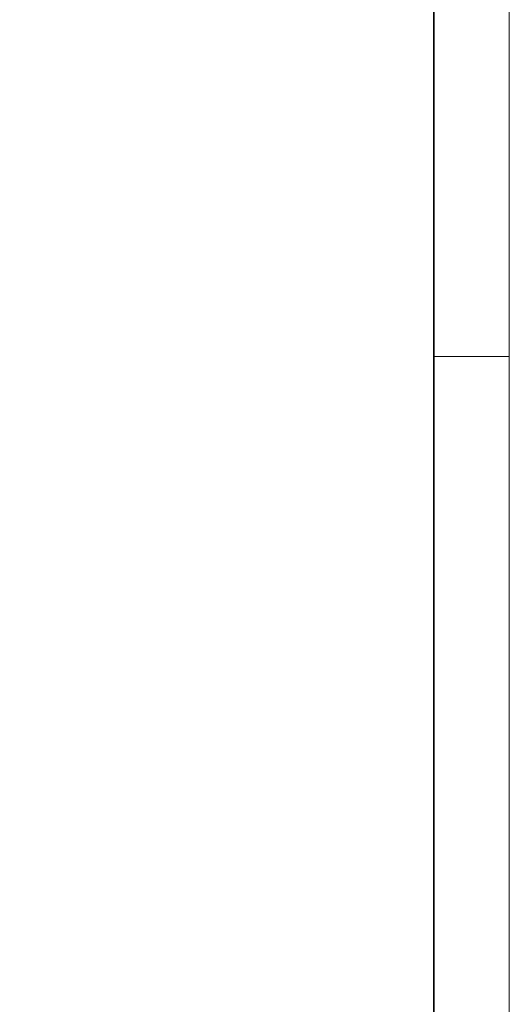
# Model space of a CAD drawing. Extents: x -620 to 300, y 62 to 1107.
# Tile 141 of 256: x 268 to 300, y 614 to 679. Entities that reach past the tile are written whole.
import ezdxf
from ezdxf.lldxf.tags import DXFTag

# ---------------------------------------------------------------- set-up
doc = ezdxf.new("R2010")
doc.units = 0
doc.layers.get('0').update_dxf_attribs({"lineweight": 35})
doc.layers.add('E_Detail_Beschriftung', color=7, linetype='Continuous', lineweight=13, true_color=0x009900)
doc.layers.add('iwb_Plankopf Rahmen', color=7, linetype='Continuous', lineweight=35)
doc.styles.get("Standard").update_dxf_attribs({"font": 'ARIALN.TTF'})
tags = doc.linetypes.add('grob', pattern=[14, 3, -8, 3]).pattern_tags.tags
tags[8:9] = [DXFTag(74, 4), DXFTag(75, 0), DXFTag(340, '0'), DXFTag(46, 0.0), DXFTag(50, 0.0), DXFTag(44, 0.0), DXFTag(45, 0.0)]
tags[6:7] = [DXFTag(74, 4), DXFTag(75, 0), DXFTag(340, '0'), DXFTag(46, 0.0), DXFTag(50, 0.0), DXFTag(44, 0.0), DXFTag(45, 0.0)]
tags[4:5] = [DXFTag(74, 4), DXFTag(75, 0), DXFTag(340, '0'), DXFTag(46, 0.0), DXFTag(50, 0.0), DXFTag(44, 0.0), DXFTag(45, 0.0)]

# ---------------------------------------------------------------- blocks, each defined once
blk = doc.blocks.new('Referenz-A06G9G0Z8I')
at = {"layer": 'E_Detail_Beschriftung', "linetype": 'Continuous', "ltscale": 0.13, "insert": (259.269, 654.853), "char_height": 1.4, "attachment_point": 1}
blk.add_mtext('{\\fArial Narrow;Stahlbeton}', dxfattribs=at)

msp = doc.modelspace()

# ---------------------------------------------------------------- linework, layer by layer
at = {"layer": 'iwb_Plankopf Rahmen', "color": 8, "linetype": 'grob', "lineweight": 5, "ltscale": 0.13, "true_color": 0x808080}
msp.add_line((300.353, 656.433), (295.353, 656.433), dxfattribs=at)
at = {"layer": 'iwb_Plankopf Rahmen', "color": 8, "lineweight": 13, "ltscale": 0.13, "true_color": 0x808080}
msp.add_lwpolyline([(300.353, 62.433), (-619.647, 62.433), (-619.647, 1107.433), (300.353, 1107.433), (300.353, 62.433)], close=True, dxfattribs=at)
at = {"layer": 'iwb_Plankopf Rahmen', "ltscale": 0.35}
msp.add_lwpolyline([(-599.647, 67.433), (-599.647, 1102.433), (295.353, 1102.433), (295.353, 67.433), (-599.647, 67.433)], close=True, dxfattribs=at)

# ---------------------------------------------------------------- block references
at = {"color": 8, "lineweight": 25, "ltscale": 0.25, "true_color": 0x808080}
msp.add_blockref('Referenz-A06G9G0Z8I', (0, 0), dxfattribs=at)

doc.saveas('drawing.dxf')
